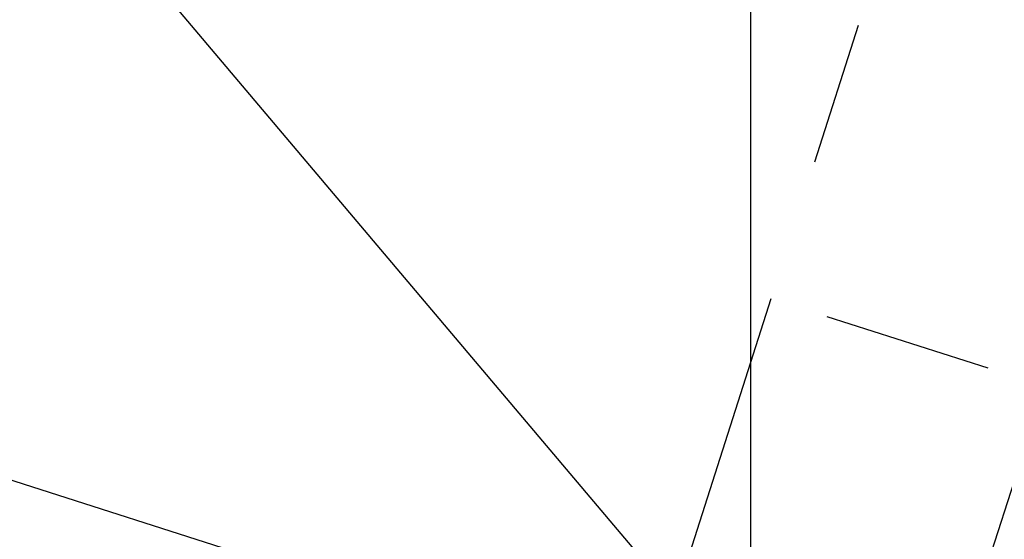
# Model space of a CAD drawing. Extents: x 312047 to 329088, y 8928324 to 8953812.
# Tile 112 of 125: x 318746 to 319088, y 8950319 to 8950500. Entities that reach past the tile are written whole.
import ezdxf

# ---------------------------------------------------------------- set-up
doc = ezdxf.new("R2010")
doc.units = 0
doc.header["$LTSCALE"] = 200
doc.header["$MEASUREMENT"] = 0
doc.linetypes.add('PHANTOM', pattern=[2.5, 1.25, -0.25, 0.25, -0.25, 0.25, -0.25])
for name, color, linetype in [('ESTAC-GERAL', 2, 'CONTINUOUS'), ('LIMIT_FX_DOM', 180, 'PHANTOM'), ('NOVA MALHA', 1, 'CONTINUOUS'), ('TIC-GERAL', 2, 'CONTINUOUS')]:
    doc.layers.add(name, color=color, linetype=linetype)

msp = doc.modelspace()

# ---------------------------------------------------------------- linework, layer by layer
at = {"layer": 'ESTAC-GERAL'}
for p, q in [((318759.75, 8950551.86), (319011.79, 8950253.5)), ((319011.79, 8950253.5), (318423.42, 8950441.66))]:
    msp.add_line(p, q, dxfattribs=at)
at = {"layer": 'LIMIT_FX_DOM', "linetype": 'PHANTOM'}
for p, q in [((319159.34, 8950879), (318964.39, 8950269.41)), ((319254.58, 8950848.54), (319059.2, 8950237.59))]:
    msp.add_line(p, q, dxfattribs=at)
at = {"layer": 'NOVA MALHA'}
msp.add_line((319000, 8952100.33), (319000, 8929300.33), dxfattribs=at)
at = {"layer": 'TIC-GERAL'}
msp.add_line((319082.65, 8950378.58), (319026.67, 8950396.48), dxfattribs=at)

doc.saveas('drawing.dxf')
